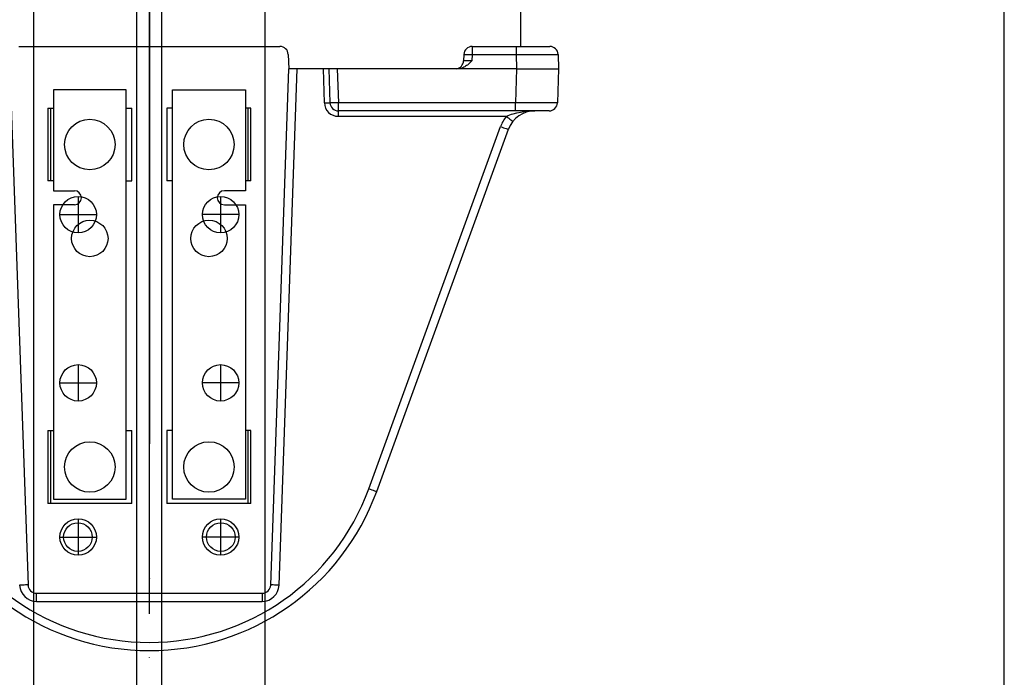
# Model space of a CAD drawing. Header units: millimetres. Extents: x 0 to 16800, y 0 to 11880.
# Tile 18 of 30: x 3764 to 4115, y 9169 to 9404. Entities that reach past the tile are written whole.
import ezdxf

# ---------------------------------------------------------------- set-up
doc = ezdxf.new("R2010")
doc.units = ezdxf.units.MM
doc.header["$LTSCALE"] = 16
doc.header["$PDSIZE"] = -3
doc.linetypes.add('ACAD_ISO10W100', pattern=[18, 12, -3, 0, -3])
doc.layers.add('Centerline', color=1, linetype='ACAD_ISO10W100', lineweight=25)
for name, color, linetype in [('DASHD_25', 1, 'ACAD_ISO10W100'), ('DIM_35', 7, 'Continuous'), ('Guiderails', 30, 'Continuous'), ('Machinery', 94, 'Continuous')]:
    doc.layers.add(name, color=color, linetype=linetype)
doc.styles.add('Arial', font='arial.ttf')
doc.dimstyles.new('KONE_mm', dxfattribs={"dimscale": 40, "dimtxt": 2, "dimasz": 2, "dimexe": 1, "dimexo": 0, "dimgap": 1, "dimtad": 1, "dimdec": 0, "dimrnd": 0.01, "dimzin": 0, "dimdsep": 46, "dimtxsty": 'Arial', "dimsah": 1, "dimcen": 0, "dimclrd": 256, "dimclre": 256, "dimclrt": 256, "dimadec": 1, "dimazin": 2, "dimtfac": 1, "dimtdec": 0, "dimtmove": 0, "dimatfit": 3, "dimfxl": 1, "dimtolj": 1, "dimtzin": 0, "dimarcsym": 0})

# ---------------------------------------------------------------- blocks, each defined once
blk = doc.blocks.new('T-0008158422_Section_TopShaft_0')
at = {"layer": 'DASHD_25'}
blk.add_line((0, 0), (0, 4641), dxfattribs=at)
blk = doc.blocks.new('*U554')
at = {"layer": 'Centerline'}
for p, q in [((0, 0), (0, 2500)), ((-25.4, 1557), (-25.4, 1544)), ((25.4, 1557), (25.4, 1544)), ((-31.9, 1550.5), (-18.9, 1550.5)), ((31.9, 1550.5), (18.9, 1550.5)), ((-25.4, 1497), (-25.4, 1484)), ((25.4, 1497), (25.4, 1484)), ((-31.9, 1490.5), (-18.9, 1490.5)), ((31.9, 1490.5), (18.9, 1490.5)), ((-25.4, 1442), (-25.4, 1429)), ((25.4, 1442), (25.4, 1429)), ((-31.9, 1435.5), (-18.9, 1435.5)), ((31.9, 1435.5), (18.9, 1435.5))]:
    blk.add_line(p, q, dxfattribs=at)
at = {"layer": 'Guiderails'}
for p, q in [((-41.25, 0), (-41.25, 2500)), ((-4.5, 0), (-4.5, 2500)), ((4.5, 0), (4.5, 2500)), ((41.25, 2500), (41.25, 0))]:
    blk.add_line(p, q, dxfattribs=at)
for centre in [(-25.4, 1550.5), (25.4, 1550.5), (-25.4, 1490.5), (25.4, 1490.5), (-25.4, 1435.5), (25.4, 1435.5)]:
    blk.add_circle(centre, 6.5, dxfattribs=at)
blk = doc.blocks.new('*U556')
at = {"layer": 'DASHD_25'}
blk.add_line((0, 342), (0, -500), dxfattribs=at)
at = {"layer": 'Machinery'}
for p, q in [((132.5, -284.5), (132.5, -268.85)), ((-46.54, -284.5), (46.54, -284.5)), ((115.18, -284.5), (142.82, -284.5)), ((115.18, -284.5), (115.18, -287.4)), ((130.83, -284.5), (130.83, -287.4)), ((49.54, -287.4), (49.72, -292.5)), ((112.18, -287.4), (112.1, -289.65)), ((115.18, -287.4), (115.1, -289.65)), ((115.18, -287.4), (130.83, -287.4)), ((130.83, -287.4), (131.01, -292.5)), ((145.82, -287.4), (146, -292.5)), ((-49.72, -292.5), (-43.29, -476.6)), ((43.29, -476.6), (49.72, -292.5)), ((46.29, -476.63), (52.72, -292.5)), ((131.01, -292.5), (49.72, -292.5)), ((62, -292.5), (62.42, -304.62)), ((64, -292.5), (64.42, -304.6)), ((67, -292.5), (67.42, -304.6)), ((131.01, -292.5), (130.59, -304.6)), ((131.01, -292.5), (134.34, -292.5)), ((134.34, -292.5), (146, -292.5)), ((146, -292.5), (145.58, -304.6)), ((-8.25, -300), (-34.25, -300)), ((-34.25, -300), (-34.25, -336)), ((-8.25, -446), (-8.25, -300)), ((8.25, -300), (34.25, -300)), ((8.25, -446), (8.25, -300)), ((34.25, -300), (34.25, -336)), ((130.59, -304.6), (67.42, -304.6)), ((67.42, -309.45), (67.42, -304.6)), ((130.59, -307.5), (130.59, -304.6)), ((-36.25, -306.5), (-34.25, -306.5)), ((-36.25, -306.5), (-36.25, -332.5)), ((-35.21, -306.5), (-35.21, -332.5)), ((-8.25, -306.5), (-6.25, -306.5)), ((-6.25, -332.5), (-6.25, -306.5)), ((8.25, -306.5), (6.25, -306.5)), ((6.25, -306.5), (6.25, -332.5)), ((36.25, -306.5), (34.25, -306.5)), ((35.21, -332.5), (35.21, -306.5)), ((36.25, -332.5), (36.25, -306.5)), ((142.58, -307.5), (67.42, -307.5)), ((67.42, -309.45), (127.36, -309.45)), ((78.29, -442.26), (125.29, -313.13)), ((81.1, -443.21), (128.1, -314.08)), ((-34.25, -332.5), (-36.25, -332.5)), ((-8.25, -332.5), (-6.25, -332.5)), ((8.25, -332.5), (6.25, -332.5)), ((36.25, -332.5), (34.25, -332.5)), ((-34.25, -336), (-26.75, -336)), ((34.25, -336), (26.75, -336)), ((-26.75, -341), (-34.25, -341)), ((-34.25, -341), (-34.25, -446)), ((26.75, -341), (34.25, -341)), ((34.25, -341), (34.25, -446)), ((-36.25, -421.5), (-34.25, -421.5)), ((-36.25, -421.5), (-36.25, -447.5)), ((-35.21, -421.5), (-35.21, -447.5)), ((-8.25, -421.5), (-6.25, -421.5)), ((-6.25, -447.5), (-6.25, -421.5)), ((8.25, -421.5), (6.25, -421.5)), ((6.25, -421.5), (6.25, -447.5)), ((36.25, -421.5), (34.25, -421.5)), ((35.21, -447.5), (35.21, -421.5)), ((36.25, -447.5), (36.25, -421.5)), ((-34.25, -446), (-8.25, -446)), ((34.25, -446), (8.25, -446)), ((-6.25, -447.5), (-36.25, -447.5)), ((36.25, -447.5), (6.25, -447.5)), ((-40.29, -479.5), (40.29, -479.5)), ((-40.29, -482.42), (-40.29, -479.5)), ((40.29, -479.5), (40.29, -482.42)), ((-40.29, -482.42), (40.29, -482.42))]:
    blk.add_line(p, q, dxfattribs=at)
for points in [[(112.18, -287.4), (112.19, -287.39), (112.24, -287.38), (112.31, -287.37), (112.41, -287.36), (112.68, -287.35), (113.06, -287.35), (113.51, -287.35), (114.03, -287.36), (114.59, -287.38), (115.18, -287.4)], [(130.83, -287.4), (133.76, -287.38), (136.57, -287.36), (139.16, -287.35), (140.34, -287.35), (141.43, -287.35), (142.42, -287.35), (143.29, -287.35), (144.05, -287.36), (144.68, -287.36), (145.18, -287.37), (145.37, -287.37), (145.53, -287.38), (145.66, -287.38), (145.75, -287.39), (145.8, -287.39), (145.82, -287.4)], [(115.1, -289.65), (114.56, -290.17), (114.01, -290.68), (113.44, -291.16), (113.14, -291.38), (112.83, -291.59), (112.51, -291.78), (112.18, -291.96), (111.84, -292.11), (111.49, -292.25), (111.13, -292.35), (110.76, -292.43), (110.39, -292.48), (110.02, -292.5)], [(112.1, -289.66), (112.1, -289.65), (112.1, -289.65)], [(115.1, -289.65), (113.97, -289.68), (113.46, -289.69), (113.01, -289.7), (112.64, -289.69), (112.36, -289.69), (112.25, -289.68), (112.17, -289.67), (112.12, -289.67), (112.1, -289.66)], [(62.42, -304.62), (63.19, -304.6), (63.53, -304.59), (63.84, -304.59), (64.09, -304.59), (64.27, -304.59), (64.34, -304.59), (64.38, -304.6), (64.41, -304.6), (64.42, -304.6)], [(67.42, -304.6), (66.84, -304.62), (66.27, -304.64), (65.76, -304.65), (65.3, -304.65), (64.93, -304.65), (64.65, -304.64), (64.55, -304.63), (64.48, -304.62), (64.44, -304.61), (64.42, -304.6)], [(145.58, -304.6), (145.56, -304.61), (145.5, -304.61), (145.41, -304.62), (145.29, -304.62), (145.13, -304.63), (144.93, -304.63), (144.44, -304.64), (143.81, -304.64), (143.05, -304.65), (142.17, -304.65), (141.19, -304.65), (140.1, -304.65), (138.91, -304.65), (136.32, -304.64), (133.51, -304.62), (130.59, -304.6)], [(127.36, -309.45), (127.96, -309.17), (128.57, -308.92), (129.19, -308.7), (129.82, -308.5), (131.08, -308.18), (132.36, -307.92), (133.64, -307.73), (134.92, -307.6), (136.21, -307.53), (137.5, -307.5)], [(127.36, -309.45), (127.81, -309.81), (128.25, -310.15), (128.65, -310.47), (129, -310.74), (129.29, -310.96), (129.41, -311.05), (129.51, -311.12), (129.59, -311.18), (129.65, -311.22), (129.68, -311.24), (129.7, -311.25)], [(125.29, -313.13), (125.83, -313.33), (126.36, -313.52), (126.84, -313.69), (127.27, -313.83), (127.62, -313.95), (127.76, -313.99), (127.88, -314.03), (127.98, -314.06), (128.05, -314.07), (128.09, -314.08), (128.11, -314.08)], [(78.29, -442.26), (78.83, -442.46), (79.36, -442.65), (79.84, -442.82), (80.27, -442.96), (80.62, -443.08), (80.76, -443.12), (80.88, -443.16), (80.98, -443.19), (81.05, -443.21), (81.09, -443.21), (81.1, -443.21)], [(-43.29, -476.6), (-43.31, -476.6), (-43.35, -476.59), (-43.42, -476.59), (-43.52, -476.58), (-43.65, -476.58), (-43.8, -476.58), (-44.17, -476.58), (-44.62, -476.59), (-45.14, -476.6), (-45.71, -476.61), (-46.29, -476.63)], [(46.29, -476.63), (45.71, -476.61), (45.14, -476.6), (44.62, -476.59), (44.17, -476.58), (43.8, -476.58), (43.65, -476.58), (43.52, -476.58), (43.42, -476.59), (43.35, -476.59), (43.31, -476.6), (43.29, -476.6)]]:
    blk.add_lwpolyline(points, dxfattribs=at)
for centre, radius in [((-21.25, -319.5), 9), ((21.25, -319.5), 9), ((-21.25, -353), 6.5), ((21.25, -353), 6.5), ((-21.25, -434.5), 9), ((21.25, -434.5), 9), ((-25.5, -459.5), 5.1), ((25.5, -459.5), 5.1)]:
    blk.add_circle(centre, radius, dxfattribs=at)
for centre, radius, start, end in [((46.54, -287.5), 3, 2, 90), ((115.18, -287.5), 3, 90, 178), ((142.82, -287.5), 3, 2, 90), ((109.15, -289.55), 2.95, 277.3333, 358), ((109.15, -289.55), 2.95, 277.3278, 357.9339), ((67.42, -304.45), 5, 182.0022, 269.9982), ((67.42, -304.5), 3, 182.0029, 270), ((142.58, -304.5), 3, 270.0019, 358.0001), ((137.5, -317.5), 10, 90, 160.004), ((137.58, -317.62), 13.09, 141.3515, 159.9331), ((-26.75, -338.5), 2.5, 270, 90), ((26.75, -338.5), 2.5, 90, 270), ((0, -413.77), 83.31, 200, 340), ((0, -413.69), 86.31, 199.9998, 340.0001), ((-40.29, -476.42), 6, 182.0021, 269.9979), ((-40.29, -476.5), 3, 182, 270), ((40.29, -476.5), 3, 270, 358), ((40.29, -476.42), 6, 270.0021, 357.9979)]:
    blk.add_arc(centre, radius, start, end, dxfattribs=at)
blk = doc.blocks.new('*D736')
at = {"layer": 'Defpoints', "color": 0, "transparency": 16777216}
for p in [(3810, 10863.74), (3810, 10663.74), (4115, 9012.24)]:
    blk.add_point(p, dxfattribs=at)
at = {"layer": 'DIM_35', "lineweight": -2, "transparency": 16777216}
for p, q in [((3810, 10663.74), (3810, 10903.74)), ((4115, 9012.24), (4115, 10903.74)), ((4035, 10863.74), (3890, 10863.74))]:
    blk.add_line(p, q, dxfattribs=at)
at = {"layer": 'DIM_35', "transparency": 16777216}
for points in [[(3890, 10877.07), (3890, 10850.4), (3810, 10863.74)], [(4035, 10877.07), (4035, 10850.4), (4115, 10863.74)]]:
    blk.add_solid(points, dxfattribs=at)
at = {"layer": 'DIM_35', "transparency": 16777216, "insert": (3962.5, 10944.61), "char_height": 80, "attachment_point": 5, "style": 'Arial', "bg_fill": 3, "box_fill_scale": 1.1, "bg_fill_color": 256, "bg_fill_true_color": 13158600, "bg_fill_transparency": 0}
blk.add_mtext('\\A1;305', dxfattribs=at)
blk = doc.blocks.new('_DotSmall')
at = {"color": 0, "linetype": 'ByBlock', "const_width": 0.5}
blk.add_lwpolyline([(-0.0625, 0, 1), (0.0625, 0, 1)], format="xyb", close=True, dxfattribs=at)

msp = doc.modelspace()

# ---------------------------------------------------------------- block references
for name, p in [('T-0008158422_Section_TopShaft_0', (3810, 6022.74)), ('*U554', (3810, 7783.74)), ('*U556', (3810, 9678.74))]:
    msp.add_blockref(name, p)

# ---------------------------------------------------------------- next in the draw order: dimensions: what is measured, and where the dimension line sits
at = {"layer": 'DIM_35'}
dim = msp.add_linear_dim(base=(3810, 10863.74), p1=(4115, 9012.24), p2=(3810, 10663.74), dimstyle='KONE_mm', override={"dimldrblk": 'DotSmall', "dimtfill": 1}, dxfattribs=at)
dim.commit()
dim.dimension.update_dxf_attribs({"geometry": '*D736', "text_midpoint": (3962.5, 10944.61)})

doc.saveas('drawing.dxf')
